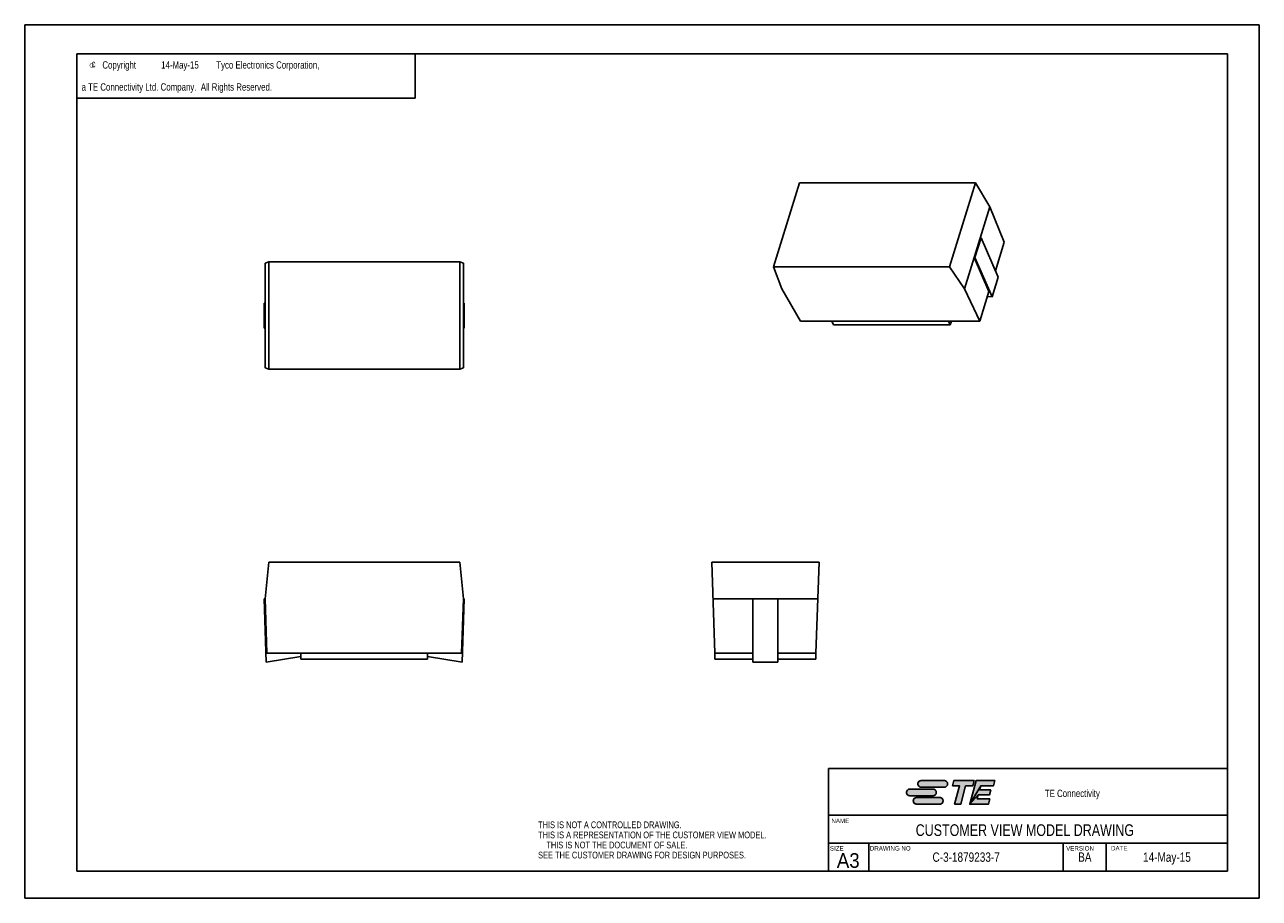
# Model space of a CAD drawing. Extents: x 0 to 420, y 0 to 297.
import ezdxf
from ezdxf.enums import TextEntityAlignment as Align

# ---------------------------------------------------------------- set-up
doc = ezdxf.new("R2010")
doc.units = 0
doc.header["$LTSCALE"] = 23.1
doc.layers.get('0').update_dxf_attribs({"linetype": 'CONTINUOUS'})
doc.layers.add('DRAFT_ENTITY', color=7, linetype='CONTINUOUS')
doc.styles.get("Standard").update_dxf_attribs({"font": 'txt', "width": 0.95})
doc.styles.add('TEXTSTYLE_1', font='gdt', dxfattribs={"width": 0.8})
doc.styles.add('TEXTSTYLE_2', font='txt', dxfattribs={"width": 0.8})

# ---------------------------------------------------------------- blocks, each defined once
blk = doc.blocks.new('TE_CONNECTIVITY_BL0', base_point=(315, 36))
at = {"linetype": 'CONTINUOUS'}
for points in [[(304.83, 40.02), (304.98, 40.02), (312.83, 40.02), (312.98, 40.02), (313.13, 39.99), (313.27, 39.94), (313.4, 39.87), (313.52, 39.79), (313.64, 39.69), (313.73, 39.58), (313.82, 39.45), (313.88, 39.32), (313.93, 39.18), (313.96, 39.03), (313.97, 38.88), (313.96, 38.74), (313.93, 38.59), (313.88, 38.45), (313.82, 38.31), (313.73, 38.19), (313.64, 38.08), (313.52, 37.98), (313.4, 37.9), (313.27, 37.83), (313.13, 37.78), (312.98, 37.75), (304.98, 37.74), (304.83, 37.75), (304.69, 37.78), (304.54, 37.83), (304.41, 37.9), (304.29, 37.98), (304.17, 38.08), (304.08, 38.19), (303.99, 38.31), (303.93, 38.45), (303.88, 38.59), (303.85, 38.74), (303.84, 38.88), (303.85, 39.03), (303.88, 39.18), (303.93, 39.32), (303.99, 39.45), (304.08, 39.58), (304.17, 39.69), (304.29, 39.79), (304.41, 39.87), (304.54, 39.94), (304.69, 39.99)], [(315.59, 38.22), (316.08, 40.02), (322.98, 40.02), (322.5, 38.22), (320.09, 38.22), (318.41, 31.98), (316.33, 31.98), (318.01, 38.22)], [(330.01, 40.02), (329.52, 38.22), (325.21, 38.22), (321.49, 31.98), (323.64, 40.02)], [(328.69, 36.83), (328.26, 35.22), (324.4, 35.22), (321.49, 31.98), (325.21, 38.22), (324.84, 36.83)], [(300.98, 37.13), (301.13, 37.14), (308.98, 37.14), (309.13, 37.13), (309.28, 37.1), (309.42, 37.05), (309.55, 36.99), (309.68, 36.9), (309.79, 36.81), (309.89, 36.69), (309.97, 36.57), (310.04, 36.44), (310.08, 36.3), (310.11, 36.15), (310.12, 36), (310.11, 35.85), (310.08, 35.7), (310.04, 35.56), (309.97, 35.43), (309.89, 35.31), (309.79, 35.19), (309.68, 35.1), (309.55, 35.01), (309.42, 34.95), (309.28, 34.9), (309.13, 34.87), (301.13, 34.86), (300.98, 34.87), (300.84, 34.9), (300.7, 34.95), (300.56, 35.01), (300.44, 35.1), (300.33, 35.19), (300.23, 35.31), (300.15, 35.43), (300.08, 35.56), (300.03, 35.7), (300, 35.85), (299.99, 36), (300, 36.15), (300.03, 36.3), (300.08, 36.44), (300.15, 36.57), (300.23, 36.69), (300.33, 36.81), (300.44, 36.9), (300.56, 36.99), (300.7, 37.05), (300.84, 37.1)], [(303.3, 34.25), (303.44, 34.26), (311.29, 34.26), (311.44, 34.25), (311.59, 34.22), (311.73, 34.17), (311.86, 34.1), (311.99, 34.02), (312.1, 33.92), (312.2, 33.81), (312.28, 33.69), (312.35, 33.55), (312.39, 33.41), (312.42, 33.26), (312.43, 33.12), (312.42, 32.97), (312.39, 32.82), (312.35, 32.68), (312.28, 32.55), (312.2, 32.42), (312.1, 32.31), (311.99, 32.21), (311.86, 32.13), (311.73, 32.06), (311.59, 32.01), (311.44, 31.98), (303.44, 31.98), (303.3, 31.98), (303.15, 32.01), (303.01, 32.06), (302.87, 32.13), (302.75, 32.21), (302.64, 32.31), (302.54, 32.42), (302.46, 32.55), (302.39, 32.68), (302.34, 32.82), (302.31, 32.97), (302.3, 33.12), (302.31, 33.26), (302.34, 33.41), (302.39, 33.55), (302.46, 33.69), (302.54, 33.81), (302.64, 33.92), (302.75, 34.02), (302.87, 34.1), (303.01, 34.17), (303.15, 34.22)], [(328.33, 33.78), (327.85, 31.98), (321.49, 31.98), (324.4, 35.22), (324.02, 33.78)]]:
    blk.add_hatch(color=2, dxfattribs=at).paths.add_polyline_path(points)
at = {"color": 2, "linetype": 'CONTINUOUS'}
for p, q in [((312.83, 40.02), (304.98, 40.02)), ((316.08, 40.02), (315.59, 38.22)), ((315.59, 38.22), (318.01, 38.22)), ((322.98, 40.02), (316.08, 40.02)), ((318.01, 38.22), (316.33, 31.98)), ((318.41, 31.98), (320.09, 38.22)), ((320.09, 38.22), (322.5, 38.22)), ((323.64, 40.02), (321.49, 31.98)), ((322.5, 38.22), (322.98, 40.02)), ((330.01, 40.02), (323.64, 40.02)), ((324.84, 36.83), (325.21, 38.22)), ((325.21, 38.22), (329.52, 38.22)), ((329.52, 38.22), (330.01, 40.02)), ((308.98, 37.14), (301.13, 37.14)), ((301.13, 34.86), (308.98, 34.86)), ((311.29, 34.26), (303.44, 34.26)), ((304.98, 37.74), (312.83, 37.74)), ((324.02, 33.78), (324.4, 35.22)), ((328.33, 33.78), (324.02, 33.78)), ((324.4, 35.22), (328.26, 35.22)), ((328.69, 36.83), (324.84, 36.83)), ((327.85, 31.98), (328.33, 33.78)), ((328.26, 35.22), (328.69, 36.83)), ((303.44, 31.98), (311.29, 31.98)), ((316.33, 31.98), (318.41, 31.98)), ((321.49, 31.98), (327.85, 31.98))]:
    blk.add_line(p, q, dxfattribs=at)
for points in [[(304.83, 40.02), (304.98, 40.02), (312.83, 40.02), (312.98, 40.02), (313.13, 39.99), (313.27, 39.94), (313.4, 39.87), (313.52, 39.79), (313.64, 39.69), (313.73, 39.58), (313.82, 39.45), (313.88, 39.32), (313.93, 39.18), (313.96, 39.03), (313.97, 38.88), (313.96, 38.74), (313.93, 38.59), (313.88, 38.45), (313.82, 38.31), (313.73, 38.19), (313.64, 38.08), (313.52, 37.98), (313.4, 37.9), (313.27, 37.83), (313.13, 37.78), (312.98, 37.75), (304.98, 37.74), (304.83, 37.75), (304.69, 37.78), (304.54, 37.83), (304.41, 37.9), (304.29, 37.98), (304.17, 38.08), (304.08, 38.19), (303.99, 38.31), (303.93, 38.45), (303.88, 38.59), (303.85, 38.74), (303.84, 38.88), (303.85, 39.03), (303.88, 39.18), (303.93, 39.32), (303.99, 39.45), (304.08, 39.58), (304.17, 39.69), (304.29, 39.79), (304.41, 39.87), (304.54, 39.94), (304.69, 39.99), (304.83, 40.02)], [(315.59, 38.22), (316.08, 40.02), (322.98, 40.02), (322.5, 38.22), (320.09, 38.22), (318.41, 31.98), (316.33, 31.98), (318.01, 38.22), (315.59, 38.22)], [(330.01, 40.02), (329.52, 38.22), (325.21, 38.22), (321.49, 31.98), (323.64, 40.02), (330.01, 40.02)], [(328.69, 36.83), (328.26, 35.22), (324.4, 35.22), (321.49, 31.98), (325.21, 38.22), (324.84, 36.83), (328.69, 36.83)], [(300.98, 37.13), (301.13, 37.14), (308.98, 37.14), (309.13, 37.13), (309.28, 37.1), (309.42, 37.05), (309.55, 36.99), (309.68, 36.9), (309.79, 36.81), (309.89, 36.69), (309.97, 36.57), (310.04, 36.44), (310.08, 36.3), (310.11, 36.15), (310.12, 36), (310.11, 35.85), (310.08, 35.7), (310.04, 35.56), (309.97, 35.43), (309.89, 35.31), (309.79, 35.19), (309.68, 35.1), (309.55, 35.01), (309.42, 34.95), (309.28, 34.9), (309.13, 34.87), (301.13, 34.86), (300.98, 34.87), (300.84, 34.9), (300.7, 34.95), (300.56, 35.01), (300.44, 35.1), (300.33, 35.19), (300.23, 35.31), (300.15, 35.43), (300.08, 35.56), (300.03, 35.7), (300, 35.85), (299.99, 36), (300, 36.15), (300.03, 36.3), (300.08, 36.44), (300.15, 36.57), (300.23, 36.69), (300.33, 36.81), (300.44, 36.9), (300.56, 36.99), (300.7, 37.05), (300.84, 37.1), (300.98, 37.13)], [(303.3, 34.25), (303.44, 34.26), (311.29, 34.26), (311.44, 34.25), (311.59, 34.22), (311.73, 34.17), (311.86, 34.1), (311.99, 34.02), (312.1, 33.92), (312.2, 33.81), (312.28, 33.69), (312.35, 33.55), (312.39, 33.41), (312.42, 33.26), (312.43, 33.12), (312.42, 32.97), (312.39, 32.82), (312.35, 32.68), (312.28, 32.55), (312.2, 32.42), (312.1, 32.31), (311.99, 32.21), (311.86, 32.13), (311.73, 32.06), (311.59, 32.01), (311.44, 31.98), (303.44, 31.98), (303.3, 31.98), (303.15, 32.01), (303.01, 32.06), (302.87, 32.13), (302.75, 32.21), (302.64, 32.31), (302.54, 32.42), (302.46, 32.55), (302.39, 32.68), (302.34, 32.82), (302.31, 32.97), (302.3, 33.12), (302.31, 33.26), (302.34, 33.41), (302.39, 33.55), (302.46, 33.69), (302.54, 33.81), (302.64, 33.92), (302.75, 34.02), (302.87, 34.1), (303.01, 34.17), (303.15, 34.22), (303.3, 34.25)], [(328.33, 33.78), (327.85, 31.98), (321.49, 31.98), (324.4, 35.22), (324.02, 33.78), (328.33, 33.78)]]:
    blk.add_lwpolyline(points, dxfattribs=at)
for centre, start, end in [((304.98, 38.88), 90, 270), ((312.83, 38.88), 270, 90), ((301.13, 36), 90, 270), ((303.44, 33.12), 90, 270), ((308.98, 36), 270, 90), ((311.29, 33.12), 270, 90)]:
    blk.add_arc(centre, 1.14, start, end, dxfattribs=at)
for points in [[(309.13, 34.87), (308.98, 34.86), (301.13, 34.86)], [(312.98, 37.75), (312.83, 37.74), (304.98, 37.74)], [(311.44, 31.98), (311.29, 31.98), (303.44, 31.98)]]:
    blk.add_solid(points, dxfattribs=at)

msp = doc.modelspace()

# ---------------------------------------------------------------- linework, layer by layer
at = {"color": 7, "linetype": 'CONTINUOUS'}
for p, q in [((0, 0), (0, 297)), ((0, 297), (420, 297)), ((420, 0), (420, 297)), ((17.78, 9.23), (17.78, 287.08)), ((17.78, 287.08), (409.21, 287.08)), ((409.21, 287.08), (409.21, 9.23)), ((263.61, 243.24), (254.77, 214.65)), ((263.61, 243.24), (323.48, 243.24)), ((323.48, 243.24), (314.64, 214.65)), ((328.34, 235.13), (323.48, 243.24)), ((328.34, 235.13), (319.71, 207.22)), ((333.23, 223.12), (328.34, 235.13)), ((325.33, 224.5), (323.27, 217.85)), ((325.33, 224.5), (325.05, 224.5)), ((331.2, 211.14), (325.33, 224.5)), ((333.23, 223.12), (330.21, 213.37)), ((83, 216.36), (81.75, 215.93)), ((81.75, 215.93), (81.75, 180.3)), ((83, 216.36), (83, 179.86)), ((83, 216.36), (148, 216.36)), ((149.25, 215.93), (148, 216.36)), ((148, 216.36), (148, 179.86)), ((149.25, 215.93), (149.25, 180.3)), ((254.77, 214.65), (257.54, 207.22)), ((254.77, 214.65), (314.64, 214.65)), ((319.71, 207.22), (314.64, 214.65)), ((323.27, 217.85), (322.99, 217.85)), ((328.04, 206.35), (322.99, 217.85)), ((329.14, 204.48), (323.27, 217.85)), ((331.2, 211.14), (329.14, 204.48)), ((257.54, 207.22), (263.93, 196.23)), ((324.92, 196.23), (319.71, 207.22)), ((328.04, 206.35), (324.92, 196.23)), ((81.45, 202.36), (81.45, 193.86)), ((81.75, 202.36), (81.45, 202.36)), ((149.55, 202.36), (149.25, 202.36)), ((149.55, 202.36), (149.55, 193.86)), ((327.52, 204.65), (329.14, 204.48)), ((81.75, 193.86), (81.45, 193.86)), ((149.55, 193.86), (149.25, 193.86)), ((263.93, 196.23), (324.92, 196.23)), ((274.58, 196.23), (275.19, 194.98)), ((314.88, 194.98), (275.19, 194.98)), ((314.27, 196.23), (314.88, 194.98)), ((315.27, 196.23), (314.88, 194.98)), ((83, 179.86), (81.75, 180.3)), ((83, 179.86), (148, 179.86)), ((149.25, 180.3), (148, 179.86)), ((83, 114.31), (81.75, 101.81)), ((83, 114.31), (148, 114.31)), ((149.25, 101.81), (148, 114.31)), ((234.83, 83.31), (233.75, 114.31)), ((270.25, 114.31), (233.75, 114.31)), ((269.17, 83.31), (270.25, 114.31)), ((81.45, 101.81), (82.2, 80.31)), ((81.75, 101.81), (81.45, 101.81)), ((81.75, 101.81), (82.4, 83.31)), ((148.6, 83.31), (149.25, 101.81)), ((148.8, 80.31), (149.55, 101.81)), ((149.55, 101.81), (149.25, 101.81)), ((269.81, 101.81), (234.19, 101.81)), ((247.75, 80.31), (247.75, 101.81)), ((256.25, 80.31), (256.25, 101.81)), ((82.2, 80.31), (93.95, 82.17)), ((82.4, 83.31), (148.6, 83.31)), ((93.95, 83.31), (93.95, 81.31)), ((137.05, 81.31), (93.95, 81.31)), ((137.05, 83.31), (137.05, 81.31)), ((137.05, 82.17), (148.8, 80.31)), ((234.83, 83.31), (234.83, 81.31)), ((247.75, 83.31), (234.83, 83.31)), ((247.75, 81.31), (234.83, 81.31)), ((256.25, 80.31), (247.75, 80.31)), ((269.17, 83.31), (256.25, 83.31)), ((269.17, 81.31), (256.25, 81.31)), ((269.17, 83.31), (269.17, 81.31)), ((409.21, 44.16), (273.44, 44.16)), ((273.44, 44.16), (273.44, 9.23)), ((409.21, 18.76), (273.44, 18.76)), ((287.21, 18.76), (287.21, 9.23)), ((353.33, 18.76), (353.33, 9.23)), ((367.96, 9.23), (367.96, 18.76)), ((409.21, 9.23), (17.78, 9.23)), ((30.48, 9.23), (17.78, 9.23)), ((0, 0), (420, 0))]:
    msp.add_line(p, q, dxfattribs=at)
at = {"color": 2, "linetype": 'CONTINUOUS'}
for p, q in [((17.78, 287.08), (132.78, 287.08)), ((17.78, 287.08), (17.78, 272.08)), ((132.78, 287.08), (132.78, 272.08)), ((17.78, 272.08), (132.78, 272.08)), ((287.21, 18.76), (409.21, 18.76)), ((287.21, 18.76), (287.21, 9.23)), ((353.33, 18.76), (353.33, 9.23)), ((367.96, 18.76), (367.96, 9.23)), ((409.21, 18.76), (409.21, 9.23)), ((287.21, 9.23), (409.21, 9.23))]:
    msp.add_line(p, q, dxfattribs=at)
at = {"layer": 'DRAFT_ENTITY', "color": 7, "linetype": 'CONTINUOUS'}
msp.add_line((409.21, 28.28), (273.44, 28.28), dxfattribs=at)

# ---------------------------------------------------------------- block references
at = {"color": 2, "linetype": 'CONTINUOUS'}
msp.add_blockref('TE_CONNECTIVITY_BL0', (315, 36), dxfattribs=at)

# ---------------------------------------------------------------- texts
at = {"color": 2, "linetype": 'CONTINUOUS', "style": 'TEXTSTYLE_1'}
msp.add_text('e', height=2.5, dxfattribs=at).set_placement((21.85, 282.08))
at = {"color": 2, "linetype": 'CONTINUOUS', "style": 'TEXTSTYLE_2', "width": 0.8}
for s, height, p in [('c', 2.5, (22.75, 282.48)), ('Copyright ', 2.5, (26.43, 282.08)), ('14-May-15', 2.5, (46.43, 282.08)), (' Tyco Electronics Corporation,', 2.5, (64.43, 282.08)), ('  a TE Connectivity Ltd. Company.  All Rights Reserved.', 2.5, (17.85, 274.58)), ('TE Connectivity', 2.5, (347.03, 34.42)), ('THIS IS NOT A CONTROLLED DRAWING.', 2.286, (174.65, 23.84)), ('THIS IS A REPRESENTATION OF THE CUSTOMER VIEW MODEL.', 2.286, (174.65, 20.41)), ('    THIS IS NOT THE DOCUMENT OF SALE.', 2.286, (174.65, 16.98)), ('SEE THE CUSTOMER DRAWING FOR DESIGN PURPOSES.', 2.286, (174.65, 13.55))]:
    msp.add_text(s, height=height, dxfattribs=at).set_placement(p)
at = {"color": 2, "linetype": 'CONTINUOUS', "width": 0.95}
for s, height, p in [('NAME', 1.52, (274.44, 25.57)), ('SIZE', 1.52, (273.94, 16.23)), ('DRAWING NO', 1.52, (287.51, 16.23)), ('VERSION', 1.52, (354.3, 16.23)), ('DATE', 1.52, (369.56, 16.27)), ('A3', 5, (276.28, 10.35))]:
    msp.add_text(s, height=height, dxfattribs=at).set_placement(p)
at = {"color": 2, "linetype": 'CONTINUOUS', "style": 'TEXTSTYLE_2', "width": 0.8}
for s, height, p in [('CUSTOMER VIEW MODEL DRAWING', 3.968, (340.25, 21.19)), ('C-3-1879233-7', 3.18, (320.27, 12.41)), ('BA', 3.18, (360.65, 12.41)), ('14-May-15', 3.18, (388.58, 12.41))]:
    msp.add_text(s, height=height, dxfattribs=at).set_placement(p, align=Align.CENTER)

doc.saveas('drawing.dxf')
